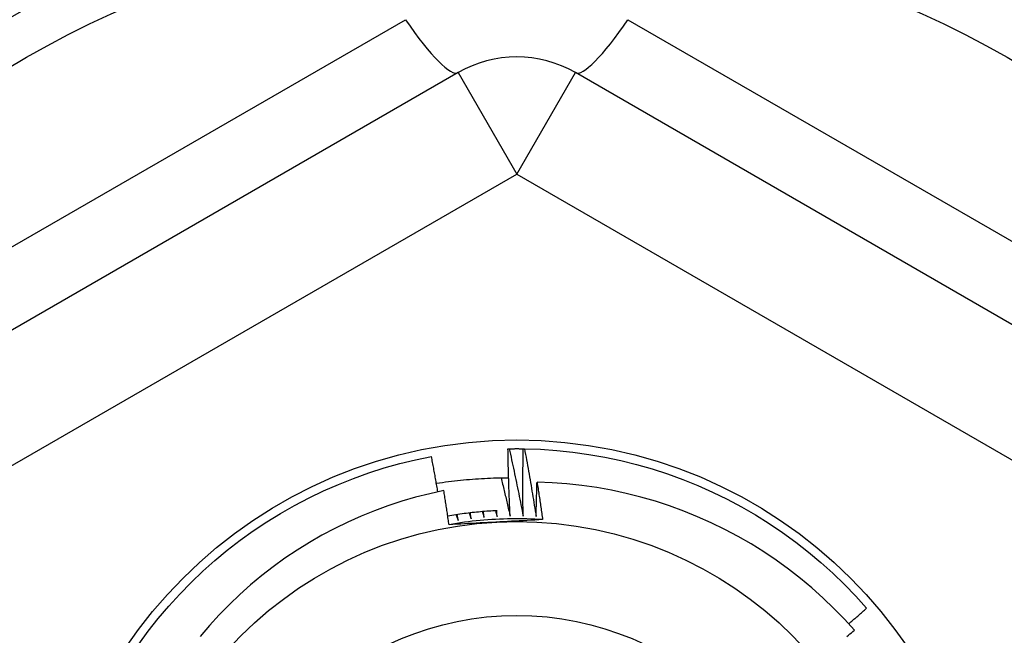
# Model space of a CAD drawing. Header units: inches. Extents: x 40 to 100, y 24.2 to 48.5.
# Tile 78 of 83: x 94.003 to 94.334, y 45.99 to 46.197. Entities that reach past the tile are written whole.
import ezdxf

# ---------------------------------------------------------------- set-up
doc = ezdxf.new("R2010")
doc.units = ezdxf.units.IN
doc.header["$MEASUREMENT"] = 0
doc.layers.add('Visible Edges(ANSI)', color=7, linetype='Continuous', lineweight=25)
doc.layers.add('Visible Tangent Edges(ANSI)', color=7, linetype='Continuous', lineweight=25)

msp = doc.modelspace()

# ---------------------------------------------------------------- linework, layer by layer
at = {"layer": 'Visible Edges(ANSI)'}
for p, q in [((94.15017, 46.17906), (93.9356, 46.05518)), ((94.40411, 46.05518), (94.18954, 46.17906)), ((94.16691, 46.05269), (94.16732, 46.0527)), ((94.17203, 46.0527), (94.17244, 46.0527))]:
    msp.add_line(p, q, dxfattribs=at)
at = {"layer": 'Visible Edges(ANSI)', "flags": 128}
for points in [[(94.0429, 45.98702), (94.04612, 45.9914), (94.04949, 45.99568), (94.05301, 45.99983), (94.05667, 46.00385), (94.06047, 46.00775), (94.06441, 46.01151), (94.06847, 46.01513), (94.07266, 46.0186), (94.07697, 46.02193), (94.08139, 46.0251), (94.08592, 46.02812), (94.09055, 46.03097), (94.09528, 46.03367), (94.1001, 46.03619), (94.105, 46.03855), (94.10999, 46.04073), (94.11505, 46.04274), (94.12017, 46.04457), (94.12536, 46.04622), (94.1306, 46.04768), (94.13589, 46.04896), (94.14122, 46.05006)], [(94.14337, 46.03822), (94.14329, 46.03871), (94.1432, 46.0392), (94.14312, 46.0397), (94.14303, 46.04019), (94.14294, 46.04068), (94.14285, 46.04118), (94.14277, 46.04167), (94.14268, 46.04217), (94.14259, 46.04266), (94.1425, 46.04315), (94.14241, 46.04365), (94.14232, 46.04414), (94.14223, 46.04463), (94.14214, 46.04513), (94.14205, 46.04562), (94.14196, 46.04611), (94.14187, 46.04661), (94.14178, 46.0471), (94.14168, 46.04759), (94.14159, 46.04809), (94.1415, 46.04858), (94.14141, 46.04907), (94.14131, 46.04956), (94.14122, 46.05006)], [(94.16762, 46.03006), (94.16758, 46.031), (94.16754, 46.03194), (94.1675, 46.03289), (94.16746, 46.03383), (94.16742, 46.03477), (94.16738, 46.03571), (94.16734, 46.03666), (94.16731, 46.0376), (94.16728, 46.03854), (94.16724, 46.03948), (94.16721, 46.04043), (94.16718, 46.04137), (94.16715, 46.04231), (94.16712, 46.04326), (94.1671, 46.0442), (94.16707, 46.04514), (94.16705, 46.04608), (94.16703, 46.04703), (94.167, 46.04797), (94.16698, 46.04891), (94.16696, 46.04986), (94.16695, 46.0508), (94.16693, 46.05175), (94.16691, 46.05269)], [(94.16732, 46.0527), (94.16752, 46.0527), (94.16771, 46.0527), (94.16791, 46.0527), (94.16811, 46.05271), (94.1683, 46.05271), (94.1685, 46.05271), (94.1687, 46.05271), (94.16889, 46.05271), (94.16909, 46.05271), (94.16928, 46.05272), (94.16948, 46.05272), (94.16968, 46.05272), (94.16987, 46.05272), (94.17007, 46.05272), (94.17027, 46.05272), (94.17046, 46.05272), (94.17066, 46.05271), (94.17085, 46.05271), (94.17105, 46.05271), (94.17125, 46.05271), (94.17144, 46.05271), (94.17164, 46.05271), (94.17184, 46.0527), (94.17203, 46.0527)], [(94.16732, 46.0527), (94.16753, 46.05176), (94.16774, 46.05082), (94.16794, 46.04988), (94.16815, 46.04894), (94.16835, 46.04799), (94.16855, 46.04705), (94.16876, 46.04611), (94.16896, 46.04517), (94.16915, 46.04423), (94.16935, 46.04329), (94.16955, 46.04234), (94.16974, 46.0414), (94.16994, 46.04046), (94.17013, 46.03951), (94.17032, 46.03857), (94.17051, 46.03762), (94.1707, 46.03668), (94.17089, 46.03574), (94.17108, 46.03479), (94.17126, 46.03385), (94.17145, 46.0329), (94.17163, 46.03195), (94.17182, 46.03101), (94.172, 46.03006)], [(94.172, 46.03006), (94.17198, 46.031), (94.17197, 46.03195), (94.17196, 46.03289), (94.17195, 46.03383), (94.17195, 46.03478), (94.17194, 46.03572), (94.17194, 46.03666), (94.17193, 46.03761), (94.17193, 46.03855), (94.17193, 46.03949), (94.17193, 46.04044), (94.17193, 46.04138), (94.17193, 46.04232), (94.17193, 46.04327), (94.17194, 46.04421), (94.17194, 46.04515), (94.17195, 46.0461), (94.17196, 46.04704), (94.17197, 46.04798), (94.17198, 46.04893), (94.17199, 46.04987), (94.172, 46.05081), (94.17202, 46.05176), (94.17203, 46.0527)], [(94.17244, 46.0527), (94.17788, 46.05251), (94.18331, 46.05213), (94.18872, 46.05157), (94.19411, 46.05081), (94.19947, 46.04987), (94.20479, 46.04874), (94.21007, 46.04743), (94.21531, 46.04593), (94.22048, 46.04425), (94.2256, 46.04238), (94.23064, 46.04035), (94.23561, 46.03813), (94.2405, 46.03574), (94.24531, 46.03319), (94.25002, 46.03046), (94.25463, 46.02758), (94.25914, 46.02453), (94.26354, 46.02133), (94.26783, 46.01798), (94.27199, 46.01447), (94.27603, 46.01083), (94.27994, 46.00704), (94.28372, 46.00313), (94.28736, 45.99908)], [(94.17244, 46.0527), (94.17262, 46.05175), (94.17279, 46.0508), (94.17297, 46.04986), (94.17314, 46.04891), (94.17332, 46.04796), (94.17349, 46.04701), (94.17366, 46.04607), (94.17383, 46.04512), (94.17399, 46.04417), (94.17416, 46.04322), (94.17433, 46.04227), (94.17449, 46.04133), (94.17465, 46.04038), (94.17482, 46.03943), (94.17498, 46.03848), (94.17514, 46.03753), (94.17529, 46.03658), (94.17545, 46.03563), (94.17561, 46.03468), (94.17576, 46.03372), (94.17591, 46.03277), (94.17607, 46.03182), (94.17622, 46.03087), (94.17637, 46.02992)], [(94.14287, 46.04107), (94.14388, 46.04123), (94.14488, 46.04138), (94.14589, 46.04152), (94.14689, 46.04166), (94.1479, 46.04179), (94.14891, 46.04191), (94.14991, 46.04202), (94.15092, 46.04213), (94.15193, 46.04223), (94.15294, 46.04233), (94.15396, 46.04241), (94.15497, 46.04249), (94.15598, 46.04257), (94.15699, 46.04263), (94.158, 46.04269), (94.15902, 46.04274), (94.16003, 46.04279), (94.16105, 46.04282), (94.16206, 46.04286), (94.16307, 46.04288), (94.16409, 46.0429), (94.1651, 46.0429), (94.16612, 46.04291), (94.16713, 46.0429)], [(94.16461, 46.0429), (94.16474, 46.04237), (94.16487, 46.04183), (94.165, 46.0413), (94.16513, 46.04077), (94.16526, 46.04023), (94.16539, 46.0397), (94.16551, 46.03916), (94.16564, 46.03863), (94.16577, 46.03809), (94.16589, 46.03756), (94.16602, 46.03702), (94.16615, 46.03649), (94.16627, 46.03595), (94.1664, 46.03542), (94.16652, 46.03488), (94.16664, 46.03435), (94.16677, 46.03381), (94.16689, 46.03328), (94.16701, 46.03274), (94.16714, 46.0322), (94.16726, 46.03167), (94.16738, 46.03113), (94.1675, 46.0306), (94.16762, 46.03006)], [(94.17637, 46.02992), (94.17638, 46.0304), (94.17639, 46.03088), (94.1764, 46.03136), (94.17641, 46.03184), (94.17642, 46.03232), (94.17643, 46.0328), (94.17644, 46.03328), (94.17645, 46.03376), (94.17646, 46.03424), (94.17648, 46.03472), (94.17649, 46.0352), (94.1765, 46.03568), (94.17651, 46.03616), (94.17653, 46.03663), (94.17654, 46.03711), (94.17656, 46.03759), (94.17657, 46.03807), (94.17658, 46.03855), (94.1766, 46.03903), (94.17661, 46.03951), (94.17663, 46.03999), (94.17665, 46.04047), (94.17666, 46.04095), (94.17668, 46.04143)], [(94.28328, 45.99171), (94.27989, 45.99544), (94.27637, 45.99904), (94.27273, 46.00253), (94.26897, 46.0059), (94.2651, 46.00913), (94.26111, 46.01223), (94.25701, 46.0152), (94.25282, 46.01802), (94.24854, 46.02069), (94.24417, 46.02321), (94.23972, 46.02558), (94.2352, 46.02779), (94.2306, 46.02984), (94.22593, 46.03174), (94.22119, 46.03347), (94.2164, 46.03504), (94.21155, 46.03644), (94.20664, 46.03767), (94.2017, 46.03874), (94.19673, 46.03962), (94.19174, 46.04034), (94.18673, 46.04088), (94.18171, 46.04124), (94.17668, 46.04143)], [(94.17668, 46.04143), (94.17676, 46.04091), (94.17684, 46.04039), (94.17693, 46.03986), (94.17701, 46.03934), (94.17709, 46.03882), (94.17717, 46.03829), (94.17725, 46.03777), (94.17733, 46.03725), (94.17741, 46.03672), (94.17749, 46.0362), (94.17757, 46.03567), (94.17764, 46.03515), (94.17772, 46.03463), (94.1778, 46.0341), (94.17788, 46.03358), (94.17795, 46.03305), (94.17803, 46.03253), (94.17811, 46.03201), (94.17818, 46.03148), (94.17826, 46.03096), (94.17833, 46.03043), (94.17841, 46.02991), (94.17848, 46.02939), (94.17856, 46.02886)], [(94.14538, 46.03863), (94.14062, 46.03759), (94.13591, 46.03639), (94.13124, 46.03503), (94.12662, 46.03351), (94.12206, 46.03184), (94.11756, 46.03001), (94.11312, 46.02803), (94.10874, 46.0259), (94.10444, 46.02361), (94.10021, 46.02118), (94.09607, 46.0186), (94.09203, 46.01589), (94.08808, 46.01304), (94.08424, 46.01007), (94.0805, 46.00696), (94.07688, 46.00373), (94.07336, 46.00037), (94.06997, 45.99689), (94.06669, 45.9933), (94.06353, 45.98959)], [(94.14711, 46.02717), (94.14704, 46.02765), (94.14697, 46.02813), (94.1469, 46.02861), (94.14683, 46.02908), (94.14676, 46.02956), (94.14669, 46.03004), (94.14662, 46.03052), (94.14655, 46.031), (94.14648, 46.03147), (94.14641, 46.03195), (94.14634, 46.03243), (94.14626, 46.03291), (94.14619, 46.03338), (94.14612, 46.03386), (94.14605, 46.03434), (94.14597, 46.03482), (94.1459, 46.03529), (94.14583, 46.03577), (94.14575, 46.03625), (94.14568, 46.03673), (94.1456, 46.0372), (94.14553, 46.03768), (94.14545, 46.03816), (94.14538, 46.03863)], [(94.16323, 46.03188), (94.16254, 46.03185), (94.16184, 46.03181), (94.16115, 46.03177), (94.16046, 46.03172), (94.15977, 46.03167), (94.15908, 46.03162), (94.15838, 46.03156), (94.15769, 46.0315), (94.157, 46.03143), (94.15631, 46.03137), (94.15562, 46.03129), (94.15493, 46.03122), (94.15424, 46.03114), (94.15355, 46.03106), (94.15287, 46.03097), (94.15218, 46.03088), (94.15149, 46.03079), (94.1508, 46.03069), (94.15012, 46.03059), (94.14943, 46.03049), (94.14874, 46.03038), (94.14806, 46.03027), (94.14737, 46.03016), (94.14669, 46.03004)], [(94.1495, 46.0305), (94.14953, 46.03042), (94.14956, 46.03035), (94.14959, 46.03027), (94.14962, 46.03019), (94.14965, 46.03011), (94.14968, 46.03003), (94.14971, 46.02995), (94.14973, 46.02987), (94.14976, 46.0298), (94.14979, 46.02972), (94.14982, 46.02964), (94.14985, 46.02956), (94.14988, 46.02948), (94.14991, 46.0294), (94.14994, 46.02932), (94.14997, 46.02925), (94.15, 46.02917), (94.15002, 46.02909), (94.15005, 46.02901), (94.15008, 46.02893), (94.15011, 46.02885), (94.15014, 46.02877), (94.15017, 46.0287), (94.1502, 46.02862)], [(94.1502, 46.02862), (94.15018, 46.0287), (94.15017, 46.02878), (94.15016, 46.02886), (94.15014, 46.02894), (94.15013, 46.02902), (94.15011, 46.0291), (94.1501, 46.02918), (94.15008, 46.02926), (94.15007, 46.02934), (94.15005, 46.02942), (94.15004, 46.02951), (94.15002, 46.02959), (94.15001, 46.02967), (94.15, 46.02975), (94.14998, 46.02983), (94.14997, 46.02991), (94.14995, 46.02999), (94.14994, 46.03007), (94.14992, 46.03015), (94.14991, 46.03023), (94.1499, 46.03031), (94.14988, 46.03039), (94.14987, 46.03047), (94.14985, 46.03056)], [(94.1539, 46.0311), (94.15393, 46.03102), (94.15395, 46.03094), (94.15398, 46.03086), (94.15401, 46.03078), (94.15403, 46.0307), (94.15406, 46.03062), (94.15409, 46.03054), (94.15411, 46.03046), (94.15414, 46.03038), (94.15416, 46.03031), (94.15419, 46.03023), (94.15422, 46.03015), (94.15424, 46.03007), (94.15427, 46.02999), (94.1543, 46.02991), (94.15432, 46.02983), (94.15435, 46.02975), (94.15438, 46.02967), (94.1544, 46.02959), (94.15443, 46.02951), (94.15446, 46.02943), (94.15448, 46.02935), (94.15451, 46.02927), (94.15453, 46.02919)], [(94.15453, 46.02919), (94.15452, 46.02927), (94.15451, 46.02935), (94.1545, 46.02944), (94.15449, 46.02952), (94.15448, 46.0296), (94.15446, 46.02968), (94.15445, 46.02976), (94.15444, 46.02984), (94.15443, 46.02992), (94.15442, 46.03), (94.1544, 46.03009), (94.15439, 46.03017), (94.15438, 46.03025), (94.15437, 46.03033), (94.15436, 46.03041), (94.15435, 46.03049), (94.15433, 46.03057), (94.15432, 46.03065), (94.15431, 46.03074), (94.1543, 46.03082), (94.15429, 46.0309), (94.15428, 46.03098), (94.15426, 46.03106), (94.15425, 46.03114)], [(94.15831, 46.03155), (94.15834, 46.03147), (94.15836, 46.03139), (94.15839, 46.03131), (94.15841, 46.03123), (94.15843, 46.03115), (94.15846, 46.03107), (94.15848, 46.03099), (94.15851, 46.03091), (94.15853, 46.03083), (94.15855, 46.03075), (94.15858, 46.03067), (94.1586, 46.03059), (94.15863, 46.03051), (94.15865, 46.03043), (94.15867, 46.03035), (94.1587, 46.03027), (94.15872, 46.03019), (94.15874, 46.03011), (94.15877, 46.03003), (94.15879, 46.02995), (94.15882, 46.02987), (94.15884, 46.02979), (94.15886, 46.02971), (94.15889, 46.02963)], [(94.15889, 46.02963), (94.15888, 46.02971), (94.15887, 46.02979), (94.15886, 46.02987), (94.15885, 46.02995), (94.15884, 46.03003), (94.15883, 46.03011), (94.15882, 46.0302), (94.15881, 46.03028), (94.1588, 46.03036), (94.1588, 46.03044), (94.15879, 46.03052), (94.15878, 46.0306), (94.15877, 46.03069), (94.15876, 46.03077), (94.15875, 46.03085), (94.15874, 46.03093), (94.15873, 46.03101), (94.15872, 46.03109), (94.15871, 46.03117), (94.1587, 46.03126), (94.1587, 46.03134), (94.15869, 46.03142), (94.15868, 46.0315), (94.15867, 46.03158)], [(94.16274, 46.03186), (94.16276, 46.03178), (94.16279, 46.0317), (94.16281, 46.03162), (94.16283, 46.03154), (94.16285, 46.03145), (94.16287, 46.03137), (94.16289, 46.03129), (94.16291, 46.03121), (94.16293, 46.03113), (94.16296, 46.03105), (94.16298, 46.03097), (94.163, 46.03089), (94.16302, 46.03081), (94.16304, 46.03073), (94.16306, 46.03064), (94.16308, 46.03056), (94.1631, 46.03048), (94.16312, 46.0304), (94.16315, 46.03032), (94.16317, 46.03024), (94.16319, 46.03016), (94.16321, 46.03008), (94.16323, 46.03), (94.16325, 46.02991)], [(94.16325, 46.02991), (94.16324, 46.03), (94.16324, 46.03008), (94.16323, 46.03016), (94.16323, 46.03024), (94.16322, 46.03032), (94.16321, 46.03041), (94.16321, 46.03049), (94.1632, 46.03057), (94.16319, 46.03065), (94.16319, 46.03073), (94.16318, 46.03081), (94.16317, 46.0309), (94.16317, 46.03098), (94.16316, 46.03106), (94.16315, 46.03114), (94.16315, 46.03122), (94.16314, 46.03131), (94.16314, 46.03139), (94.16313, 46.03147), (94.16312, 46.03155), (94.16312, 46.03163), (94.16311, 46.03171), (94.1631, 46.0318), (94.1631, 46.03188)], [(94.17856, 46.02886), (94.17724, 46.02894), (94.17593, 46.02901), (94.17462, 46.02906), (94.1733, 46.0291), (94.17199, 46.02913), (94.17067, 46.02915), (94.16936, 46.02915), (94.16804, 46.02914), (94.16672, 46.02911), (94.16541, 46.02907), (94.1641, 46.02902), (94.16278, 46.02896), (94.16147, 46.02888), (94.16016, 46.02879), (94.15884, 46.02869), (94.15753, 46.02857), (94.15622, 46.02844), (94.15492, 46.0283), (94.15361, 46.02814), (94.15231, 46.02798), (94.151, 46.02779), (94.1497, 46.0276), (94.1484, 46.02739), (94.14711, 46.02717)], [(94.17856, 46.02886), (94.17725, 46.02879), (94.17594, 46.02872), (94.17464, 46.02865), (94.17333, 46.02858), (94.17202, 46.02851), (94.17071, 46.02844), (94.1694, 46.02837), (94.16809, 46.0283), (94.16678, 46.02823), (94.16546, 46.02816), (94.16415, 46.02809), (94.16283, 46.02802), (94.16152, 46.02795), (94.1602, 46.02788), (94.15889, 46.02781), (94.15758, 46.02774), (94.15627, 46.02767), (94.15496, 46.0276), (94.15365, 46.02753), (94.15234, 46.02746), (94.15103, 46.02739), (94.14972, 46.02731), (94.14841, 46.02724), (94.14711, 46.02717)], [(94.28133, 45.99388), (94.28158, 45.9941), (94.28184, 45.99431), (94.28209, 45.99453), (94.28234, 45.99474), (94.28259, 45.99496), (94.28284, 45.99517), (94.28309, 45.99539), (94.28335, 45.99561), (94.2836, 45.99582), (94.28385, 45.99604), (94.2841, 45.99625), (94.28435, 45.99647), (94.2846, 45.99669), (94.28485, 45.9969), (94.2851, 45.99712), (94.28535, 45.99734), (94.2856, 45.99755), (94.28585, 45.99777), (94.2861, 45.99799), (94.28636, 45.99821), (94.28661, 45.99842), (94.28686, 45.99864), (94.28711, 45.99886), (94.28736, 45.99908)], [(94.28075, 45.98964), (94.28125, 45.99006), (94.28176, 45.99047), (94.28227, 45.99088), (94.28277, 45.9913), (94.28328, 45.99171)]]:
    msp.add_lwpolyline(points, dxfattribs=at)
at = {"layer": 'Visible Edges(ANSI)'}
for radius in [0.34516, 0.15846, 0.131]:
    msp.add_circle((94.16986, 45.8972), radius, dxfattribs=at)
msp.add_arc((94.16986, 46.14497), 0.03937, 60, 120, dxfattribs=at)
at = {"layer": 'Visible Tangent Edges(ANSI)'}
for p, q in [((93.92903, 46.07936), (94.13252, 46.19685)), ((94.20719, 46.19685), (94.41069, 46.07936)), ((94.15017, 46.17906), (94.16986, 46.14497)), ((94.16986, 46.14497), (94.18954, 46.17906)), ((93.95529, 46.02109), (94.16986, 46.14497)), ((94.16986, 46.14497), (94.38442, 46.02109))]:
    msp.add_line(p, q, dxfattribs=at)
for radius in [0.33084, 0.0995]:
    msp.add_circle((94.16986, 45.8972), radius, dxfattribs=at)
for centre, major_axis, start_param, end_param in [((94.13049, 46.21316), (0.01969, -0.0341), 5.107073, 6.283185), ((94.20923, 46.21316), (-0.01969, -0.0341), 0, 1.176113)]:
    msp.add_ellipse(centre, major_axis=major_axis, ratio=0.175929, start_param=start_param, end_param=end_param, dxfattribs=at)

doc.saveas('drawing.dxf')
